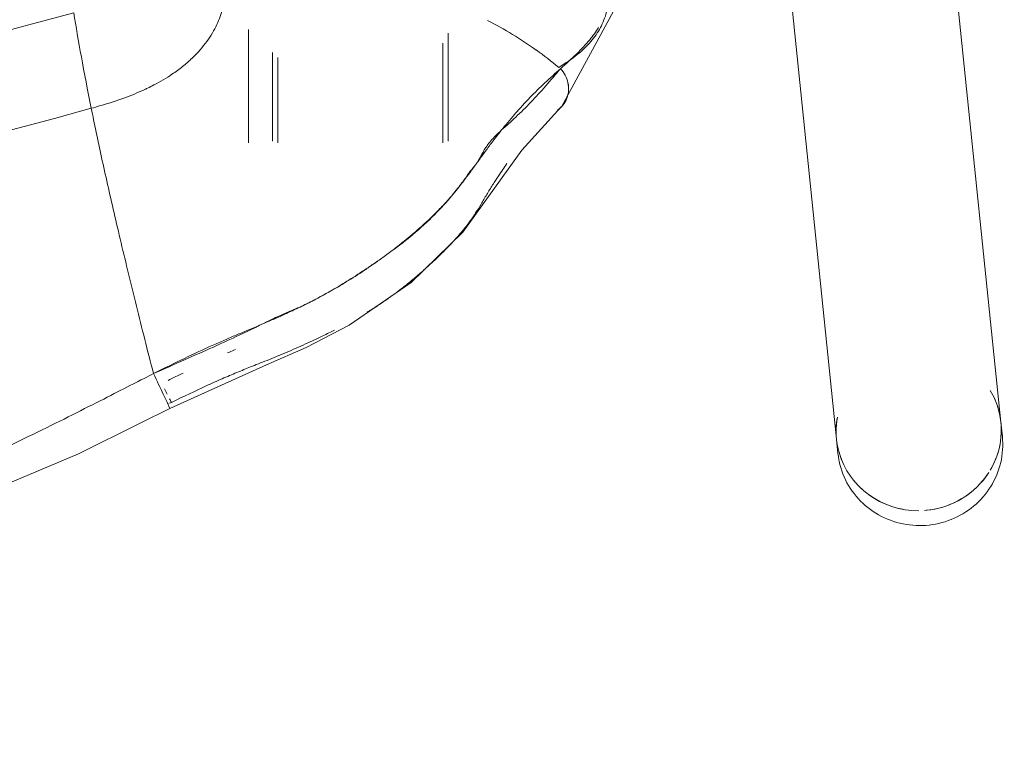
# Model space of a CAD drawing. Header units: metres. Extents: x 1.7 to 42.3, y -72.9 to -47.6.
# Tile 6 of 216: x 6.675 to 6.7983, y -70.523 to -70.4297. Entities that reach past the tile are written whole.
import ezdxf

# ---------------------------------------------------------------- set-up
doc = ezdxf.new("R2010")
doc.units = ezdxf.units.M
doc.layers.add('I-FURN', color=7, linetype='Continuous', lineweight=18)

# ---------------------------------------------------------------- blocks, each defined once
blk = doc.blocks.new('FDE_CJU03_ConjuntoUsoMúltiplo_1mesa4cadeiras - CJU03_ConjuntoUsoMúltiplo_01mesa04cadeiras-V8-2PAV - FRIGORÍFICA')
at = {"layer": 'I-FURN', "color": 253, "true_color": 0xaaaaaa}
for p, q in [((0.5519297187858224, 0.5628880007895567), (0.4584929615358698, 0.5532781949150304)), ((0.5536994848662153, 0.5630700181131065), (0.5519297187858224, 0.5628880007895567)), ((0.4606107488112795, 0.532686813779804), (0.5540475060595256, 0.5422966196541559)), ((0.5540475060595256, 0.5422966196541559), (0.5558172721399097, 0.5424786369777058)), ((0.5167148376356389, 0.4936494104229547), (0.5031451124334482, 0.4936494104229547)), ((0.5169227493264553, 0.4929994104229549), (0.5044095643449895, 0.4929994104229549)), ((0.5055838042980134, 0.4716494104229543), (0.5167148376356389, 0.4716494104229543)), ((0.5061894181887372, 0.4722994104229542), (0.5169227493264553, 0.4722994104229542)), ((0.5027023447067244, 0.468649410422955), (0.5169227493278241, 0.468649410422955))]:
    blk.add_line(p, q, dxfattribs=at)
at = {"layer": 'I-FURN', "color": 253, "true_color": 0xaaaaaa, "flags": 128}
for points in [[(0.5568180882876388, 0.542633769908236), (0.5572161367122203, 0.5427251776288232), (0.5576100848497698, 0.5428329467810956), (0.5579992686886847, 0.5429568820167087), (0.5583830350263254, 0.5430967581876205), (0.5587607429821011, 0.5432523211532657), (0.5591317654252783, 0.5434232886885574), (0.5594954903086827, 0.5436093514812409), (0.5598513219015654, 0.5438101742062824), (0.5601986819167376, 0.5440253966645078), (0.5605370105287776, 0.5442546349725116), (0.5608657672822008, 0.5444974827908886), (0.5611844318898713, 0.5447535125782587), (0.5614925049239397, 0.5450222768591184), (0.5617895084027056, 0.5453033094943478), (0.562074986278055, 0.5455961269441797), (0.5623485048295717, 0.5459002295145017), (0.562609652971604, 0.5462151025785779), (0.5628580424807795, 0.5465402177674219), (0.5630933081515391, 0.5468750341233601), (0.5633151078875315, 0.5472189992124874), (0.563523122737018, 0.5475715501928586), (0.5637170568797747, 0.5479321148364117), (0.563896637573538, 0.5483001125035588), (0.5640616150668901, 0.5486749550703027), (0.5642117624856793, 0.5490560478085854), (0.5643468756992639, 0.5494427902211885), (0.5644667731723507, 0.54983457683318), (0.5645712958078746, 0.5502307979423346), (0.5646603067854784, 0.5506308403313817), (0.5647336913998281, 0.5510340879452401), (0.5647913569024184, 0.5514399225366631), (0.5648332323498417, 0.5518477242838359), (0.5648592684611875, 0.5522568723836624), (0.5648694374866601, 0.5526667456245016), (0.5648637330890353, 0.5530767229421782), (0.5648421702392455, 0.5534861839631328), (0.5648047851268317, 0.5538945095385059), (0.5647516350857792, 0.554301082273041), (0.5646827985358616, 0.5547052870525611), (0.5645983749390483, 0.5551065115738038), (0.5644984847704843, 0.5555041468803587), (0.564383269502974, 0.5558975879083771), (0.5642528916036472, 0.5562862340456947), (0.564107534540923, 0.5566694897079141), (0.5639474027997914, 0.5570467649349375), (0.5637727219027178, 0.5574174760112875), (0.5635837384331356, 0.5577810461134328), (0.5633807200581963, 0.5581369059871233), (0.5631639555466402, 0.5584844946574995), (0.5629337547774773, 0.5588232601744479), (0.5626904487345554, 0.5591526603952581), (0.5624343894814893, 0.559472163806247), (0.5621659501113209, 0.5597812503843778), (0.5618855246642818, 0.5600794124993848), (0.5615935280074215, 0.5603661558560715), (0.5612903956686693, 0.5606410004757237), (0.5609765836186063, 0.560903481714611), (0.5606525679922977, 0.5611531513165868), (0.5603188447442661, 0.5613895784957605), (0.5599759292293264, 0.56161235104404), (0.559624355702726, 0.5618210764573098), (0.5592646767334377, 0.5620153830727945), (0.5588974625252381, 0.5621949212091), (0.5585233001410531, 0.5623593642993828), (0.5581427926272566, 0.5625084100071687), (0.5577565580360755, 0.562641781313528), (0.5573652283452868, 0.562759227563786), (0.5569694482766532, 0.5628605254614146), (0.5565698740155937, 0.5629454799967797), (0.5561671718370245, 0.5630139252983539), (0.5557620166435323, 0.5630657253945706), (0.5553550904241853, 0.5631007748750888), (0.5549470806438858, 0.563118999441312), (0.5545386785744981, 0.5631203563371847), (0.5541305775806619, 0.5631048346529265), (0.5537234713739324, 0.5630724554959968), (0.553699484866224, 0.5630700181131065)], [(0.5558172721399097, 0.5424786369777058), (0.5562225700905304, 0.5425288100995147), (0.556625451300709, 0.5425956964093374), (0.5568180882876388, 0.542633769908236)], [(0.5123988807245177, 0.5078289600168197), (0.499937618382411, 0.5145913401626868), (0.4880720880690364, 0.5126290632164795), (0.4735411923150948, 0.5023865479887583)], [(0.5501830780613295, 0.4587779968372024), (0.5447060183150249, 0.4708820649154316), (0.5425318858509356, 0.4758555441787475), (0.5397378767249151, 0.4812350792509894), (0.5343892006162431, 0.4890160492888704), (0.5281049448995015, 0.4954883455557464), (0.5225933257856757, 0.4994328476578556), (0.5178416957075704, 0.5028922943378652), (0.512412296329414, 0.5078093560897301)], [(0.5495407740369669, 0.458750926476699), (0.5494860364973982, 0.4588648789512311), (0.5494313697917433, 0.4589788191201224)], [(0.5501514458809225, 0.1394976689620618), (0.5685995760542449, 0.1793842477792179), (0.5861136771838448, 0.2311466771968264), (0.5944691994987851, 0.2774886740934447), (0.5947882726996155, 0.3170249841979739), (0.5888695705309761, 0.3558737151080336), (0.5761925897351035, 0.3992133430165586), (0.5558580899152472, 0.4473263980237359), (0.5520269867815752, 0.4550719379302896), (0.5501821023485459, 0.458777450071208)]]:
    blk.add_lwpolyline(points, dxfattribs=at)
at = {"layer": 'I-FURN', "color": 253, "true_color": 0xaaaaaa}
for centre, major_axis, ratio, start_param, end_param in [((0.5529886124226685, 0.5525923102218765), (-0.001058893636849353, 0.01029569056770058), 0.9671628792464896, 0.1549502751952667, 0.424453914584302), ((0.5529886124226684, 0.5525923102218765), (-0.001058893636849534, 0.01029569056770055), 0.967162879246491, 5.710823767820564, 6.593012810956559), ((0.5529886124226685, 0.5525923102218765), (-0.001058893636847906, 0.01029569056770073), 0.9671628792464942, 5.660441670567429, 6.283185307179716), ((0.5529886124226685, 0.5525923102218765), (-0.001058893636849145, 0.0102956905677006), 0.9671628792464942, 4.703861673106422, 5.629301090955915), ((0.5529886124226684, 0.5525923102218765), (-0.001058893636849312, 0.01029569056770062), 0.9671628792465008, 4.811620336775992, 5.597018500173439), ((0.5529886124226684, 0.5525923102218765), (-0.001058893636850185, 0.01029569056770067), 0.9671628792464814, 4.684008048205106, 4.811620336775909), ((0.5529886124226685, 0.5525923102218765), (-0.001058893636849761, 0.01029569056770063), 0.9671628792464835, 3.311151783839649, 4.613244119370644), ((0.5529886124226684, 0.5525923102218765), (-0.001058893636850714, 0.01029569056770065), 0.9671628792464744, 3.698206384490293, 4.448362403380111), ((0.5529886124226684, 0.5525923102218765), (-0.001058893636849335, 0.01029569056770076), 0.967162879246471, 2.882986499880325, 3.433883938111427), ((0.5529886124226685, 0.5525923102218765), (-0.001058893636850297, 0.01029569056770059), 0.967162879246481, 2.866044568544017, 3.141592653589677), ((0.5732527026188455, 0.4688749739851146), (0.07701531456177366, 0.02164812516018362), 0.05742322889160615, 4.271856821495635, 4.332202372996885), ((0.5732527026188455, 0.4688749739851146), (0.07701531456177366, 0.02164812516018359), 0.0574232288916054, 4.211511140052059, 4.271856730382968), ((0.5732527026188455, 0.4688749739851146), (0.07701531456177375, 0.02164812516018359), 0.05742322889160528, 4.151165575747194, 4.211511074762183), ((0.5732527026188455, 0.4688749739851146), (0.07701531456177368, 0.02164812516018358), 0.05742322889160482, 3.970128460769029, 4.090819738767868), ((0.5732527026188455, 0.4688749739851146), (0.07701531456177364, 0.02164812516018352), 0.0574232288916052, 4.090819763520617, 4.151165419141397), ((0.5732527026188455, 0.4688749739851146), (0.07701531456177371, 0.02164812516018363), 0.05742322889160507, 3.849437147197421, 3.970128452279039), ((0.5732527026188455, 0.4688749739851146), (0.0770153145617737, 0.02164812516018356), 0.05742322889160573, 3.789091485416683, 3.84943714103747), ((0.6051082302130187, 0.4793403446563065), (0.1174483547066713, 0.03301339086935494), 0.0574232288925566, 3.599380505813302, 3.789091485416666), ((0.002713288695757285, 0.2991494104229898), (0, 0.5423486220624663), 0.9781476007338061, 4.432560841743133, 4.99221711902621), ((-0.001798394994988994, 0.2991494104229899), (0, 0.5343997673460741), 0.978147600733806, 4.432560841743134, 4.99221711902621)]:
    blk.add_ellipse(centre, major_axis=major_axis, ratio=ratio, start_param=start_param, end_param=end_param, dxfattribs=at)
for points, knots in [([(0.5074495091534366, 0.5074928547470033), (0.5069102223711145, 0.5083765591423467), (0.5058591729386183, 0.5099089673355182), (0.5042372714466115, 0.511604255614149), (0.5027798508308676, 0.5125951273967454), (0.5015101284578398, 0.513170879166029), (0.5008571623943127, 0.5133985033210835), (0.500505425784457, 0.5134916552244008)], [0, 0, 0, 0, 0.04166666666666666, 0.08333333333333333, 0.125, 0.1458333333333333, 0.1666666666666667, 0.1666666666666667, 0.1666666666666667, 0.1666666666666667]), ([(0.5024599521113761, 0.512481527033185), (0.5029747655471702, 0.5121643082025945), (0.5040584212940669, 0.5113777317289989), (0.5057278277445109, 0.5098214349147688), (0.5069674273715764, 0.5084579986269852), (0.5076302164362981, 0.507709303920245)], [0.8806832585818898, 0.8806832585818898, 0.8806832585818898, 0.8806832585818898, 0.9166666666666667, 0.9583333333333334, 1, 1, 1, 1]), ([(0.5076302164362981, 0.5077093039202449), (0.5081130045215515, 0.5081824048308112), (0.5090405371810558, 0.5086817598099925), (0.5103702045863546, 0.5087807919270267), (0.5113349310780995, 0.5085618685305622), (0.5121877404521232, 0.5080830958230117), (0.5126271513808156, 0.5076048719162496), (0.5128073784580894, 0.5073376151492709)], [0, 0, 0, 0, 0.25, 0.375, 0.5, 0.625, 0.75, 0.75, 0.75, 0.75]), ([(0.5128122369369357, 0.5073331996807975), (0.512449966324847, 0.5078650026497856), (0.5116597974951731, 0.508489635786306), (0.5103717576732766, 0.5087783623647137), (0.5097051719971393, 0.5087270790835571), (0.5093801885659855, 0.5086550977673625)], [0.25, 0.25, 0.25, 0.25, 0.5, 0.625, 0.75, 0.75, 0.75, 0.75]), ([(0.5197181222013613, 0.4970314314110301), (0.5196815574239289, 0.4970611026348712), (0.5196066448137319, 0.4971205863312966), (0.5194574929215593, 0.4972297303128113), (0.5192685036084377, 0.4973548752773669), (0.519038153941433, 0.4974912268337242), (0.5187249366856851, 0.4976627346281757), (0.5183203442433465, 0.4978715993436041), (0.5176360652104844, 0.4982492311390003), (0.5168811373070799, 0.4987747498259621), (0.5160192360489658, 0.4995666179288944), (0.5153039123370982, 0.5003288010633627), (0.5145206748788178, 0.5012066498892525), (0.5134026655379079, 0.5024203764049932), (0.511856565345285, 0.5040117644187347), (0.5097900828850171, 0.5058742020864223), (0.508334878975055, 0.5070809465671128), (0.5076302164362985, 0.507709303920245)], [0.7142857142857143, 0.7142857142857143, 0.7142857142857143, 0.7142857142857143, 0.71875, 0.7232142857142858, 0.7321428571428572, 0.7410714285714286, 0.75, 0.7678571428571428, 0.7857142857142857, 0.8214285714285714, 0.8392857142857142, 0.8571428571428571, 0.875, 0.8928571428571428, 0.9285714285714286, 0.9642857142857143, 1, 1, 1, 1]), ([(0.5076302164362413, 0.5077093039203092), (0.5087671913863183, 0.5064249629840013), (0.5102476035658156, 0.5048027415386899), (0.5122759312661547, 0.5029059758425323), (0.5136967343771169, 0.5016436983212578), (0.5146984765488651, 0.5008214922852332), (0.5152933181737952, 0.500347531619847)], [0, 0, 0, 0, 0.07142857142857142, 0.08928571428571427, 0.1071428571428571, 0.1428571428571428, 0.1428571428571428, 0.1428571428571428, 0.1428571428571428]), ([(0.5381123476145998, 0.4835181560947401), (0.5380271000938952, 0.4836628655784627), (0.5377945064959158, 0.4840524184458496), (0.5374646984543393, 0.4845814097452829), (0.5370763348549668, 0.4851728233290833), (0.5367207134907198, 0.4856951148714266), (0.5363386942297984, 0.4862383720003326), (0.5358679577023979, 0.4868907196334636), (0.5353172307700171, 0.4876255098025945), (0.5347188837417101, 0.4883893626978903), (0.5339798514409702, 0.4892957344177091), (0.5331267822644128, 0.4902889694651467), (0.5319738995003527, 0.4915701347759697), (0.5305453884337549, 0.4930695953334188), (0.529143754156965, 0.4944190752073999), (0.527807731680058, 0.4955736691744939), (0.5266330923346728, 0.4964728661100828), (0.5257363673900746, 0.4970748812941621), (0.5245849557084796, 0.4977794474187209), (0.5235922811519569, 0.4983599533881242), (0.5227885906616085, 0.4988407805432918), (0.5221708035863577, 0.4992233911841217), (0.5215962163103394, 0.4995926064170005), (0.5209430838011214, 0.5000210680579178), (0.520286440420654, 0.5004661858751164), (0.519766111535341, 0.5008254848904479), (0.5195016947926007, 0.5010095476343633)], [0.2397762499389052, 0.2397762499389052, 0.2397762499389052, 0.2397762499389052, 0.25, 0.2678571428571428, 0.2767857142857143, 0.2857142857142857, 0.2946428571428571, 0.3035714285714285, 0.3214285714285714, 0.3392857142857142, 0.3571428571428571, 0.3928571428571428, 0.4285714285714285, 0.4642857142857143, 0.5, 0.5357142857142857, 0.5714285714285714, 0.6071428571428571, 0.6428571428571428, 0.6785714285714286, 0.6964285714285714, 0.7142857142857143, 0.7321428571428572, 0.75, 0.7857142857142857, 0.8164658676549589, 0.8164658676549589, 0.8164658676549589, 0.8164658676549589]), ([(0.5152933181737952, 0.500347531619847), (0.5155907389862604, 0.5001105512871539), (0.5161490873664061, 0.4996736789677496), (0.5170694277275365, 0.4989713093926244), (0.5179592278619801, 0.4983102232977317), (0.5186885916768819, 0.4977770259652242), (0.5192593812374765, 0.4973630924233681), (0.5197325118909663, 0.49702103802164), (0.5201159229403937, 0.4967434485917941), (0.5204298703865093, 0.496515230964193), (0.5207285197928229, 0.4962972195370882), (0.5212829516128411, 0.4958872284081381), (0.522299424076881, 0.4951223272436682), (0.5239050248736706, 0.4938012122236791), (0.5254757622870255, 0.49231887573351), (0.5272174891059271, 0.4905287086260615), (0.528911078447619, 0.4885550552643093), (0.5304081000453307, 0.4866348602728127), (0.5313879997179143, 0.4853087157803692), (0.53226225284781, 0.4840699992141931), (0.5333544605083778, 0.4824542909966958), (0.5345302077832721, 0.4805963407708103), (0.5355400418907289, 0.4788523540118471), (0.5362472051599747, 0.4775486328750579), (0.5367576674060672, 0.4765658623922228), (0.5371406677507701, 0.475800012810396), (0.5374617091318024, 0.4751436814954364), (0.5377020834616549, 0.4746441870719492), (0.5380766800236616, 0.4738498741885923), (0.5384706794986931, 0.4729969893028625), (0.5389987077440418, 0.471817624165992), (0.5394502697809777, 0.4707696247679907), (0.5396847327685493, 0.4702169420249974)], [0.1428571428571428, 0.1428571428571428, 0.1428571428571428, 0.1428571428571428, 0.1607142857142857, 0.1785714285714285, 0.2142857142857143, 0.25, 0.2678571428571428, 0.2857142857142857, 0.3035714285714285, 0.3214285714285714, 0.3571428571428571, 0.3928571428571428, 0.4285714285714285, 0.4642857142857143, 0.4821428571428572, 0.5, 0.5357142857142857, 0.5535714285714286, 0.5714285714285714, 0.5892857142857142, 0.6071428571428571, 0.6428571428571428, 0.6785714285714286, 0.6964285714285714, 0.7142857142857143, 0.7321428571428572, 0.75, 0.7857142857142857, 0.8035714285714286, 0.8214285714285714, 0.8392857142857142, 0.8571428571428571, 0.8571428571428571, 0.8571428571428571, 0.8571428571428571]), ([(0.5313703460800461, 0.4853232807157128), (0.5310744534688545, 0.4857446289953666), (0.5304421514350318, 0.4866296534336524), (0.5289607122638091, 0.4885791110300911), (0.5268532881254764, 0.4910443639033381), (0.5243174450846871, 0.4934991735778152), (0.5222889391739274, 0.4951360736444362), (0.5212318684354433, 0.4958709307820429), (0.5208113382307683, 0.4961461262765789), (0.5205602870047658, 0.4963306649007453), (0.5203964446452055, 0.496463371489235), (0.520236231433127, 0.4965980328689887), (0.5200952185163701, 0.4967173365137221), (0.5199547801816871, 0.4968356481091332), (0.5198260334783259, 0.4969425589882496), (0.5197546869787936, 0.4970017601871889), (0.5197181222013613, 0.4970314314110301)], [0.4285714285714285, 0.4285714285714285, 0.4285714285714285, 0.4285714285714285, 0.4464285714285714, 0.4642857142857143, 0.5, 0.5357142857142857, 0.5714285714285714, 0.6071428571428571, 0.6428571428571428, 0.6607142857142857, 0.6785714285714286, 0.6875, 0.6964285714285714, 0.7053571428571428, 0.7098214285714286, 0.7142857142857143, 0.7142857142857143, 0.7142857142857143, 0.7142857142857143]), ([(0.5458271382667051, 0.4567348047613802), (0.545239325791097, 0.4580558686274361), (0.5440951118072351, 0.4606668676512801), (0.5424741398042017, 0.4643063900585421), (0.5412258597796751, 0.4670061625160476), (0.5403146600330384, 0.4689198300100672), (0.5396686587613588, 0.4702505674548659), (0.5391187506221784, 0.4713794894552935), (0.5385560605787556, 0.4725667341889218), (0.5380647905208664, 0.4736801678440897), (0.5376394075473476, 0.4747000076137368), (0.5371936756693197, 0.4756834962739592), (0.5367505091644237, 0.4765857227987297), (0.5362195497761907, 0.4775906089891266), (0.5354784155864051, 0.4789258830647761), (0.5344450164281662, 0.4806706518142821), (0.5332679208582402, 0.4825260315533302), (0.5322175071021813, 0.4841015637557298), (0.5316662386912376, 0.484901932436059), (0.5313703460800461, 0.4853232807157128)], [0, 0, 0, 0, 0.03571428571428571, 0.07142857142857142, 0.1071428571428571, 0.125, 0.1428571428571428, 0.1607142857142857, 0.1785714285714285, 0.2142857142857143, 0.25, 0.2678571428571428, 0.2857142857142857, 0.3035714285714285, 0.3214285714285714, 0.3571428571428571, 0.3928571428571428, 0.4107142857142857, 0.4285714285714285, 0.4285714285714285, 0.4285714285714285, 0.4285714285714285]), ([(0.5494313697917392, 0.4589788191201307), (0.5486736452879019, 0.4605336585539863), (0.5476422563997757, 0.4627066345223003), (0.5464607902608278, 0.4653474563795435), (0.5458085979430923, 0.4668765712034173), (0.5453211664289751, 0.468062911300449), (0.5448855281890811, 0.4691463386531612), (0.5441875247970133, 0.4709098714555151), (0.5431905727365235, 0.4733636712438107), (0.5421025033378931, 0.4758341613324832), (0.5411531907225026, 0.4778551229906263), (0.5405965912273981, 0.4789643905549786), (0.5403679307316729, 0.4794099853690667)], [0, 0, 0, 0, 0.03571428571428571, 0.05357142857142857, 0.07142857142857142, 0.08035714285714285, 0.08928571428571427, 0.1071428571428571, 0.125, 0.1428571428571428, 0.1607142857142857, 0.1746299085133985, 0.1746299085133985, 0.1746299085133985, 0.1746299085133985]), ([(0.5396847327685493, 0.4702169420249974), (0.5399191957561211, 0.469664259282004), (0.5404054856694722, 0.4685015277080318), (0.5410029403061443, 0.4670727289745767), (0.5416010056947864, 0.4656749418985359), (0.5425226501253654, 0.4635870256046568), (0.5438607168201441, 0.4607016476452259), (0.5451384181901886, 0.4581014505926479), (0.5458271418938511, 0.4567348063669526)], [0.8571428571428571, 0.8571428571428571, 0.8571428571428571, 0.8571428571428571, 0.875, 0.8928571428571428, 0.9107142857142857, 0.9285714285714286, 0.9642857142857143, 1, 1, 1, 1]), ([(0.5432398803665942, 0.4659889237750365), (0.5432037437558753, 0.4660725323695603), (0.5430558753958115, 0.4664155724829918), (0.5429112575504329, 0.4667548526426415), (0.5428034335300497, 0.4670091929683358)], [0.07260077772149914, 0.07260077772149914, 0.07260077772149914, 0.07260077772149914, 0.07500000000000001, 0.08247070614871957, 0.08247070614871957, 0.08247070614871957, 0.08247070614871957]), ([(0.508311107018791, 0.4590508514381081), (0.5079950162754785, 0.4595195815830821), (0.5073405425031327, 0.4604099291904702), (0.5059701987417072, 0.4619818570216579), (0.5049025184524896, 0.4629078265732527), (0.5041925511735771, 0.4634211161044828)], [-0.6666666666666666, -0.6666666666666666, -0.6666666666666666, -0.6666666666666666, -0.6111111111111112, -0.5555555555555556, -0.4444444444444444, -0.4444444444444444, -0.4444444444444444, -0.4444444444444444]), ([(0.5100591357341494, 0.455977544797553), (0.5099279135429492, 0.4562498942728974), (0.5095861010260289, 0.4569327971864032), (0.5090097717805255, 0.4579697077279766), (0.5085481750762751, 0.4586993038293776), (0.508311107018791, 0.4590508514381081)], [-0.777704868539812, -0.777704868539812, -0.777704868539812, -0.777704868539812, -0.75, -0.7083333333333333, -0.6666666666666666, -0.6666666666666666, -0.6666666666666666, -0.6666666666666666]), ([(0.550181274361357, 0.458777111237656), (0.5501789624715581, 0.4587801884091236), (0.5500459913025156, 0.4587264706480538), (0.5493890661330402, 0.4584271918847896), (0.5481528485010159, 0.4578502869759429), (0.5467129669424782, 0.4571620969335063), (0.5458271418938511, 0.4567348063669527)], [0.3272763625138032, 0.3272763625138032, 0.3272763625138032, 0.3272763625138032, 0.5, 0.625, 0.75, 1, 1, 1, 1]), ([(0.5618188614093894, 0.4235783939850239), (0.5604417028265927, 0.4267145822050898), (0.5574957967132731, 0.433234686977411), (0.5535802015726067, 0.4413880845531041), (0.5506948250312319, 0.4471779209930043), (0.5487244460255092, 0.4510579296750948), (0.547081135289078, 0.4542638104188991), (0.54623989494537, 0.4559157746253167), (0.5458271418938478, 0.4567348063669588)], [-0.1111111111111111, -0.1111111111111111, -0.1111111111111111, -0.1111111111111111, -0.08333333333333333, -0.05555555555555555, -0.04166666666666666, -0.02777777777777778, -0.01388888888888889, 0, 0, 0, 0]), ([(0.5114727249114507, 0.4525351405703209), (0.5114161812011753, 0.4526971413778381), (0.5111880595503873, 0.4533377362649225), (0.5107891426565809, 0.4543619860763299), (0.5103836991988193, 0.4552931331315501), (0.5101259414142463, 0.4558388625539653), (0.510060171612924, 0.4559753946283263)], [-0.8888888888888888, -0.8888888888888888, -0.8888888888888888, -0.8888888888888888, -0.875, -0.8333333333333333, -0.7916666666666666, -0.7777777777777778, -0.7777777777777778, -0.7777777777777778, -0.7777777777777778]), ([(0.5125755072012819, 0.448940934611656), (0.5124763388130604, 0.4492937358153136), (0.5122489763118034, 0.4501112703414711), (0.5118639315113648, 0.451381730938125), (0.5115864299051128, 0.4522092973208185), (0.5114736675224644, 0.452532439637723)], [-1, -1, -1, -1, -0.9583333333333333, -0.9166666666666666, -0.8889660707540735, -0.8889660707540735, -0.8889660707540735, -0.8889660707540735])]:
    blk.add_open_spline(points, degree=3, knots=knots, dxfattribs=at)
for points in [[(0.5093801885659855, 0.5086550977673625), (0.5087302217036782, 0.5085111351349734), (0.5081134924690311, 0.5081818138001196), (0.5076302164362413, 0.5077093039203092)], [(0.5052896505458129, 0.5046969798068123), (0.5059780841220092, 0.5056595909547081), (0.5066988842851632, 0.5065929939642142), (0.5074495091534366, 0.5074928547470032)], [(0.5052868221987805, 0.5046916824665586), (0.5039075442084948, 0.5027614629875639), (0.5026609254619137, 0.500717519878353), (0.5015590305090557, 0.4985833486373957)], [(0.5020876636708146, 0.4646655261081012), (0.5017442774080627, 0.4648264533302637), (0.5010681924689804, 0.465104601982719), (0.500389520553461, 0.4653131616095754), (0.5000672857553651, 0.4653969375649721)], [(0.5041925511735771, 0.4634211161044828), (0.5034825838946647, 0.4639344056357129), (0.5027744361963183, 0.4643436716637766), (0.5020876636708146, 0.4646655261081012)], [(0.5466695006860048, 0.4585562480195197), (0.5463567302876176, 0.4592038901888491), (0.54605157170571, 0.4598404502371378), (0.5457544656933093, 0.4604664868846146)], [(0.5494313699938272, 0.4589788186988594), (0.5493057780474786, 0.4589147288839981), (0.5491504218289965, 0.4588364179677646), (0.548973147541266, 0.458747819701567)], [(0.5483842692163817, 0.4584554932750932), (0.5481718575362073, 0.4583506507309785), (0.5479462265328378, 0.4582398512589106), (0.5477181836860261, 0.458128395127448)]]:
    blk.add_open_spline(points, degree=3, dxfattribs=at)
blk = doc.blocks.new('4 GRE - ESCOLA DE CINEMA E AUDIOVISUAL CINE REX R07_rvt-1-2PAV - FRIGORÍFICA')
at = {"layer": 'I-FURN', "color": 253, "lineweight": 18, "true_color": 0xaaaaaa, "rotation": 270.0000000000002}
blk.add_blockref('FDE_CJU03_ConjuntoUsoMúltiplo_1mesa4cadeiras - CJU03_ConjuntoUsoMúltiplo_01mesa04cadeiras-V8-2PAV - FRIGORÍFICA', (6.234994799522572, -69.92822230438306), dxfattribs=at)

msp = doc.modelspace()

# ---------------------------------------------------------------- block references
at = {"lineweight": 5}
msp.add_blockref('4 GRE - ESCOLA DE CINEMA E AUDIOVISUAL CINE REX R07_rvt-1-2PAV - FRIGORÍFICA', (0, 0), dxfattribs=at)

doc.saveas('drawing.dxf')
